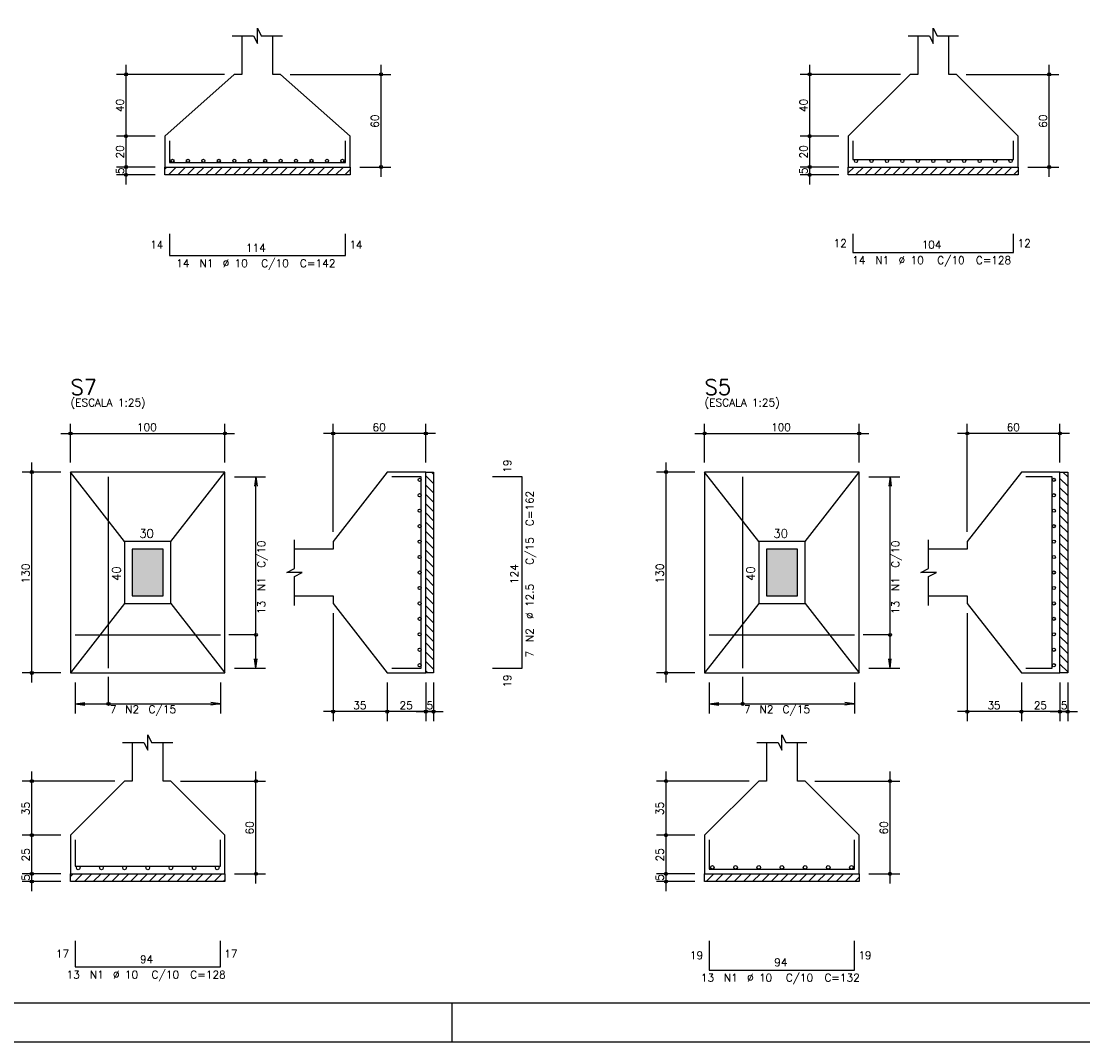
# Model space of a CAD drawing. Extents: x 0 to 84.1, y 0 to 59.4.
# Tile 3 of 6: x 35.9 to 63.4, y 0 to 26.4. Entities that reach past the tile are written whole.
import ezdxf

# ---------------------------------------------------------------- set-up
doc = ezdxf.new("R2010")
doc.units = 0
doc.header["$MEASUREMENT"] = 0
for name, color, linetype in [('1', 1, 'CONTINUOUS'), ('2', 2, 'CONTINUOUS'), ('3', 3, 'CONTINUOUS'), ('6', 6, 'CONTINUOUS'), ('7', 7, 'CONTINUOUS'), ('9', 9, 'CONTINUOUS')]:
    doc.layers.add(name, color=color, linetype=linetype)
doc.styles.get("Standard").update_dxf_attribs({"font": 'ROMANS.SHX'})

msp = doc.modelspace()

# ---------------------------------------------------------------- linework, layer by layer
at = {"layer": '1', "linetype": 'Continuous'}
for p, q in [((39.655, 22.586), (39.712, 22.642)), ((39.752, 22.442), (39.952, 22.642)), ((39.993, 22.442), (40.193, 22.642)), ((40.233, 22.442), (40.433, 22.642)), ((40.473, 22.442), (40.673, 22.642)), ((40.714, 22.442), (40.914, 22.642)), ((40.954, 22.442), (41.154, 22.642)), ((41.195, 22.442), (41.395, 22.642)), ((41.435, 22.442), (41.635, 22.642)), ((41.676, 22.442), (41.876, 22.642)), ((41.916, 22.442), (42.116, 22.642)), ((42.156, 22.442), (42.356, 22.642)), ((42.397, 22.442), (42.597, 22.642)), ((42.637, 22.442), (42.837, 22.642)), ((42.878, 22.442), (43.078, 22.642)), ((43.118, 22.442), (43.318, 22.642)), ((43.358, 22.442), (43.558, 22.642)), ((43.599, 22.442), (43.799, 22.642)), ((43.839, 22.442), (44.039, 22.642)), ((44.08, 22.442), (44.28, 22.642)), ((44.32, 22.442), (44.455, 22.577)), ((57.353, 22.492), (57.503, 22.642)), ((57.543, 22.442), (57.743, 22.642)), ((57.783, 22.442), (57.983, 22.642)), ((58.024, 22.442), (58.224, 22.642)), ((58.264, 22.442), (58.464, 22.642)), ((58.505, 22.442), (58.705, 22.642)), ((58.745, 22.442), (58.945, 22.642)), ((58.985, 22.442), (59.185, 22.642)), ((59.226, 22.442), (59.426, 22.642)), ((59.466, 22.442), (59.666, 22.642)), ((59.707, 22.442), (59.907, 22.642)), ((59.947, 22.442), (60.147, 22.642)), ((60.188, 22.442), (60.388, 22.642)), ((60.428, 22.442), (60.628, 22.642)), ((60.668, 22.442), (60.868, 22.642)), ((60.909, 22.442), (61.109, 22.642)), ((61.149, 22.442), (61.349, 22.642)), ((61.39, 22.442), (61.59, 22.642)), ((61.63, 22.442), (61.753, 22.565)), ((46.415, 14.651), (46.615, 14.451)), ((46.559, 14.747), (46.615, 14.691)), ((62.833, 14.581), (63.033, 14.381)), ((62.907, 14.747), (63.033, 14.622)), ((46.415, 14.41), (46.615, 14.21)), ((62.833, 14.341), (63.033, 14.141)), ((46.415, 14.17), (46.615, 13.97)), ((62.833, 14.1), (63.033, 13.9)), ((46.415, 13.929), (46.615, 13.729)), ((62.833, 13.86), (63.033, 13.66)), ((46.415, 13.689), (46.615, 13.489)), ((62.833, 13.62), (63.033, 13.42)), ((46.415, 13.448), (46.615, 13.248)), ((46.415, 13.208), (46.615, 13.008)), ((62.833, 13.379), (63.033, 13.179)), ((46.415, 12.968), (46.615, 12.768)), ((62.833, 13.139), (63.033, 12.939)), ((46.415, 12.727), (46.615, 12.527)), ((62.833, 12.898), (63.033, 12.698)), ((62.833, 12.658), (63.033, 12.458)), ((46.415, 12.487), (46.615, 12.287)), ((62.833, 12.418), (63.033, 12.218)), ((46.415, 12.246), (46.615, 12.046)), ((62.833, 12.177), (63.033, 11.977)), ((46.415, 12.006), (46.615, 11.806)), ((62.833, 11.937), (63.033, 11.737)), ((46.415, 11.766), (46.615, 11.566)), ((62.833, 11.696), (63.033, 11.496)), ((46.415, 11.525), (46.615, 11.325)), ((46.415, 11.285), (46.615, 11.085)), ((62.833, 11.456), (63.033, 11.256)), ((46.415, 11.044), (46.615, 10.844)), ((62.833, 11.215), (63.033, 11.015)), ((46.415, 10.804), (46.615, 10.604)), ((62.833, 10.975), (63.033, 10.775)), ((62.833, 10.735), (63.033, 10.535)), ((46.415, 10.563), (46.615, 10.363)), ((62.833, 10.494), (63.033, 10.294)), ((46.415, 10.323), (46.615, 10.123)), ((62.833, 10.254), (63.033, 10.054)), ((46.415, 10.083), (46.615, 9.883)), ((62.833, 10.013), (63.033, 9.813)), ((46.415, 9.842), (46.615, 9.642)), ((62.833, 9.773), (63.033, 9.573)), ((46.415, 9.602), (46.47, 9.547)), ((37.215, 4.278), (37.284, 4.347)), ((37.325, 4.147), (37.525, 4.347)), ((37.565, 4.147), (37.765, 4.347)), ((37.805, 4.147), (38.005, 4.347)), ((38.046, 4.147), (38.246, 4.347)), ((38.286, 4.147), (38.486, 4.347)), ((38.527, 4.147), (38.727, 4.347)), ((38.767, 4.147), (38.967, 4.347)), ((39.008, 4.147), (39.208, 4.347)), ((39.248, 4.147), (39.448, 4.347)), ((39.488, 4.147), (39.688, 4.347)), ((39.729, 4.147), (39.929, 4.347)), ((39.969, 4.147), (40.169, 4.347)), ((40.21, 4.147), (40.41, 4.347)), ((40.45, 4.147), (40.65, 4.347)), ((40.69, 4.147), (40.89, 4.347)), ((40.931, 4.147), (41.131, 4.347)), ((41.171, 4.147), (41.215, 4.191)), ((53.673, 4.147), (53.873, 4.347)), ((53.913, 4.147), (54.113, 4.347)), ((54.154, 4.147), (54.354, 4.347)), ((54.394, 4.147), (54.594, 4.347)), ((54.635, 4.147), (54.835, 4.347)), ((54.875, 4.147), (55.075, 4.347)), ((55.115, 4.147), (55.315, 4.347)), ((55.356, 4.147), (55.556, 4.347)), ((55.596, 4.147), (55.796, 4.347)), ((55.837, 4.147), (56.037, 4.347)), ((56.077, 4.147), (56.277, 4.347)), ((56.318, 4.147), (56.518, 4.347)), ((56.558, 4.147), (56.758, 4.347)), ((56.798, 4.147), (56.998, 4.347)), ((57.039, 4.147), (57.239, 4.347)), ((57.279, 4.147), (57.479, 4.347)), ((57.52, 4.147), (57.633, 4.26))]:
    msp.add_line(p, q, dxfattribs=at)
for points in [[(39.655, 22.642), (44.455, 22.642), (44.455, 22.442), (39.655, 22.442), (39.655, 22.642)], [(57.353, 22.642), (61.753, 22.642), (61.753, 22.442), (57.353, 22.442), (57.353, 22.642)], [(46.415, 9.547), (46.415, 14.747), (46.615, 14.747), (46.615, 9.547), (46.415, 9.547)], [(62.833, 9.547), (62.833, 14.747), (63.033, 14.747), (63.033, 9.547), (62.833, 9.547)], [(37.215, 4.347), (41.215, 4.347), (41.215, 4.147), (37.215, 4.147), (37.215, 4.347)], [(53.633, 4.347), (57.633, 4.347), (57.633, 4.147), (53.633, 4.147), (53.633, 4.347)]]:
    msp.add_lwpolyline(points, dxfattribs=at)
at = {"layer": '2', "linetype": 'Continuous'}
for p, q in [((38.655, 23.192), (38.655, 25.292)), ((45.255, 22.392), (45.255, 25.292)), ((56.353, 23.192), (56.353, 25.292)), ((62.553, 22.392), (62.553, 25.292)), ((41.205, 25.042), (38.405, 25.042)), ((41.455, 25.042), (41.455, 25.042)), ((42.655, 25.042), (42.655, 25.042)), ((42.905, 25.042), (45.505, 25.042)), ((58.703, 25.042), (56.103, 25.042)), ((58.953, 25.042), (58.953, 25.042)), ((60.153, 25.042), (60.153, 25.042)), ((60.403, 25.042), (62.803, 25.042)), ((38.655, 22.392), (38.655, 23.692)), ((56.353, 22.392), (56.353, 23.692)), ((39.405, 23.442), (38.405, 23.442)), ((39.405, 23.442), (38.405, 23.442)), ((39.655, 23.442), (39.655, 23.442)), ((39.655, 23.442), (39.655, 23.442)), ((57.103, 23.442), (56.103, 23.442)), ((57.103, 23.442), (56.103, 23.442)), ((57.353, 23.442), (57.353, 23.442)), ((57.353, 23.442), (57.353, 23.442)), ((38.655, 22.192), (38.655, 22.892)), ((56.353, 22.192), (56.353, 22.892)), ((39.405, 22.642), (38.405, 22.642)), ((39.405, 22.642), (38.405, 22.642)), ((39.655, 22.642), (39.655, 22.642)), ((39.655, 22.642), (39.655, 22.642)), ((44.455, 22.642), (44.455, 22.642)), ((44.705, 22.642), (45.505, 22.642)), ((57.103, 22.642), (56.103, 22.642)), ((57.103, 22.642), (56.103, 22.642)), ((57.353, 22.642), (57.353, 22.642)), ((57.353, 22.642), (57.353, 22.642)), ((61.753, 22.642), (61.753, 22.642)), ((62.003, 22.642), (62.803, 22.642)), ((39.405, 22.442), (38.405, 22.442)), ((39.655, 22.442), (39.655, 22.442)), ((57.103, 22.442), (56.103, 22.442)), ((57.353, 22.442), (57.353, 22.442)), ((37.215, 14.997), (37.215, 15.997)), ((41.215, 14.997), (41.215, 15.997)), ((44.015, 13.197), (44.015, 15.997)), ((46.415, 14.997), (46.415, 15.997)), ((53.633, 14.997), (53.633, 15.997)), ((57.633, 14.997), (57.633, 15.997)), ((60.433, 13.197), (60.433, 15.997)), ((62.833, 14.997), (62.833, 15.997)), ((36.965, 15.747), (41.465, 15.747)), ((46.665, 15.747), (43.765, 15.747)), ((53.383, 15.747), (57.883, 15.747)), ((63.083, 15.747), (60.183, 15.747)), ((36.215, 9.297), (36.215, 14.997)), ((52.633, 9.297), (52.633, 14.997)), ((36.965, 14.747), (35.965, 14.747)), ((37.215, 14.747), (37.215, 14.747)), ((37.215, 14.747), (37.215, 14.747)), ((41.215, 14.747), (41.215, 14.747)), ((41.215, 14.627), (41.215, 14.627)), ((41.465, 14.627), (42.265, 14.627)), ((42.015, 14.627), (41.983, 14.379)), ((42.015, 9.667), (42.015, 14.627)), ((42.015, 14.627), (42.048, 14.379)), ((46.415, 14.747), (46.415, 14.747)), ((53.383, 14.747), (52.383, 14.747)), ((53.633, 14.747), (53.633, 14.747)), ((53.633, 14.747), (53.633, 14.747)), ((57.633, 14.747), (57.633, 14.747)), ((57.633, 14.627), (57.633, 14.627)), ((57.883, 14.627), (58.683, 14.627)), ((58.433, 14.627), (58.4, 14.379)), ((58.433, 9.667), (58.433, 14.627)), ((58.433, 14.627), (58.465, 14.379)), ((62.833, 14.747), (62.833, 14.747)), ((44.015, 12.947), (44.015, 12.947)), ((60.433, 12.947), (60.433, 12.947)), ((44.015, 11.347), (44.015, 11.347)), ((60.433, 11.347), (60.433, 11.347)), ((44.015, 11.097), (44.015, 8.297)), ((60.433, 11.097), (60.433, 8.297)), ((42.015, 9.667), (41.983, 9.915)), ((42.015, 9.667), (42.048, 9.915)), ((58.433, 9.667), (58.4, 9.915)), ((58.433, 9.667), (58.465, 9.915)), ((41.215, 9.667), (41.215, 9.667)), ((41.465, 9.667), (42.265, 9.667)), ((57.633, 9.667), (57.633, 9.667)), ((57.883, 9.667), (58.683, 9.667)), ((36.965, 9.547), (35.965, 9.547)), ((37.215, 9.547), (37.215, 9.547)), ((37.335, 9.547), (37.335, 9.547)), ((41.095, 9.547), (41.095, 9.547)), ((45.415, 9.547), (45.415, 9.547)), ((45.415, 9.547), (45.415, 9.547)), ((46.415, 9.547), (46.415, 9.547)), ((46.415, 9.547), (46.415, 9.547)), ((46.615, 9.547), (46.615, 9.547)), ((53.383, 9.547), (52.383, 9.547)), ((53.633, 9.547), (53.633, 9.547)), ((53.753, 9.547), (53.753, 9.547)), ((57.513, 9.547), (57.513, 9.547)), ((61.833, 9.547), (61.833, 9.547)), ((61.833, 9.547), (61.833, 9.547)), ((62.833, 9.547), (62.833, 9.547)), ((62.833, 9.547), (62.833, 9.547)), ((63.033, 9.547), (63.033, 9.547)), ((37.335, 9.297), (37.335, 8.497)), ((41.095, 9.297), (41.095, 8.497)), ((45.415, 9.297), (45.415, 8.297)), ((45.415, 9.297), (45.415, 8.297)), ((46.415, 9.297), (46.415, 8.297)), ((46.415, 9.297), (46.415, 8.297)), ((46.615, 9.297), (46.615, 8.297)), ((53.753, 9.297), (53.753, 8.497)), ((57.513, 9.297), (57.513, 8.497)), ((61.833, 9.297), (61.833, 8.297)), ((61.833, 9.297), (61.833, 8.297)), ((62.833, 9.297), (62.833, 8.297)), ((62.833, 9.297), (62.833, 8.297)), ((63.033, 9.297), (63.033, 8.297)), ((37.335, 8.747), (37.583, 8.78)), ((37.335, 8.747), (41.095, 8.747)), ((37.335, 8.747), (37.583, 8.715)), ((41.095, 8.747), (40.847, 8.78)), ((41.095, 8.747), (40.847, 8.715)), ((45.665, 8.547), (43.765, 8.547)), ((46.665, 8.547), (45.165, 8.547)), ((46.165, 8.547), (46.865, 8.547)), ((53.753, 8.747), (54.001, 8.78)), ((53.753, 8.747), (57.513, 8.747)), ((53.753, 8.747), (54.001, 8.715)), ((57.513, 8.747), (57.265, 8.78)), ((57.513, 8.747), (57.265, 8.715)), ((62.083, 8.547), (60.183, 8.547)), ((63.083, 8.547), (61.583, 8.547)), ((62.583, 8.547), (63.283, 8.547)), ((36.215, 5.097), (36.215, 6.997)), ((42.015, 4.097), (42.015, 6.997)), ((52.633, 5.097), (52.633, 6.997)), ((58.433, 4.097), (58.433, 6.997)), ((38.365, 6.747), (35.965, 6.747)), ((38.615, 6.747), (38.615, 6.747)), ((39.815, 6.747), (39.815, 6.747)), ((40.065, 6.747), (42.265, 6.747)), ((54.783, 6.747), (52.383, 6.747)), ((55.033, 6.747), (55.033, 6.747)), ((56.233, 6.747), (56.233, 6.747)), ((56.483, 6.747), (58.683, 6.747)), ((36.215, 4.097), (36.215, 5.597)), ((52.633, 4.097), (52.633, 5.597)), ((36.965, 5.347), (35.965, 5.347)), ((36.965, 5.347), (35.965, 5.347)), ((37.215, 5.347), (37.215, 5.347)), ((37.215, 5.347), (37.215, 5.347)), ((53.383, 5.347), (52.383, 5.347)), ((53.383, 5.347), (52.383, 5.347)), ((53.633, 5.347), (53.633, 5.347)), ((53.633, 5.347), (53.633, 5.347)), ((36.215, 3.897), (36.215, 4.597)), ((52.633, 3.897), (52.633, 4.597)), ((36.965, 4.347), (35.965, 4.347)), ((36.965, 4.347), (35.965, 4.347)), ((36.965, 4.147), (35.965, 4.147)), ((37.215, 4.347), (37.215, 4.347)), ((37.215, 4.347), (37.215, 4.347)), ((37.215, 4.147), (37.215, 4.147)), ((41.215, 4.347), (41.215, 4.347)), ((41.465, 4.347), (42.265, 4.347)), ((53.383, 4.347), (52.383, 4.347)), ((53.383, 4.347), (52.383, 4.347)), ((53.383, 4.147), (52.383, 4.147)), ((53.633, 4.347), (53.633, 4.347)), ((53.633, 4.347), (53.633, 4.347)), ((53.633, 4.147), (53.633, 4.147)), ((57.633, 4.347), (57.633, 4.347)), ((57.883, 4.347), (58.683, 4.347)), ((47.1, 0), (47.1, 1)), ((0, 0), (84.1, 0))]:
    msp.add_line(p, q, dxfattribs=at)
for points in [[(83.1, 1), (2.5, 1), (2.5, 58.4), (83.1, 58.4), (83.1, 1)], [(41.405, 26.042), (41.955, 26.042), (42.055, 25.842), (42.055, 26.242), (42.155, 26.042), (42.705, 26.042)], [(58.903, 26.042), (59.453, 26.042), (59.553, 25.842), (59.553, 26.242), (59.653, 26.042), (60.203, 26.042)], [(41.655, 26.042), (41.655, 25.042), (41.455, 25.042), (39.655, 23.442), (39.655, 22.642), (44.455, 22.642), (44.455, 23.442), (42.655, 25.042), (42.455, 25.042), (42.455, 26.042)], [(59.153, 26.042), (59.153, 25.042), (58.953, 25.042), (57.353, 23.442), (57.353, 22.642), (61.753, 22.642), (61.753, 23.442), (60.153, 25.042), (59.953, 25.042), (59.953, 26.042)], [(37.215, 9.547), (41.215, 9.547), (41.215, 14.747), (37.215, 14.747), (37.215, 9.547)], [(38.615, 12.947), (37.215, 14.747)], [(39.815, 12.947), (41.215, 14.747)], [(43.015, 11.547), (44.015, 11.547), (44.015, 11.347), (45.415, 9.547), (46.415, 9.547), (46.415, 14.747), (45.415, 14.747), (44.015, 12.947), (44.015, 12.747), (43.015, 12.747)], [(53.633, 9.547), (57.633, 9.547), (57.633, 14.747), (53.633, 14.747), (53.633, 9.547)], [(55.033, 12.947), (53.633, 14.747)], [(56.233, 12.947), (57.633, 14.747)], [(59.433, 11.547), (60.433, 11.547), (60.433, 11.347), (61.833, 9.547), (62.833, 9.547), (62.833, 14.747), (61.833, 14.747), (60.433, 12.947), (60.433, 12.747), (59.433, 12.747)], [(38.615, 11.347), (39.815, 11.347), (39.815, 12.947), (38.615, 12.947), (38.615, 11.347)], [(43.015, 11.297), (43.015, 12.047), (43.215, 12.147), (42.815, 12.147), (43.015, 12.247), (43.015, 12.997)], [(55.033, 11.347), (56.233, 11.347), (56.233, 12.947), (55.033, 12.947), (55.033, 11.347)], [(59.433, 11.297), (59.433, 12.047), (59.633, 12.147), (59.233, 12.147), (59.433, 12.247), (59.433, 12.997)], [(38.815, 11.547), (39.615, 11.547), (39.615, 12.747), (38.815, 12.747), (38.815, 11.547)], [(55.233, 11.547), (56.033, 11.547), (56.033, 12.747), (55.233, 12.747), (55.233, 11.547)], [(38.615, 11.347), (37.215, 9.547)], [(39.815, 11.347), (41.215, 9.547)], [(55.033, 11.347), (53.633, 9.547)], [(56.233, 11.347), (57.633, 9.547)], [(42.015, 10.532), (41.315, 10.532)], [(58.433, 10.532), (57.733, 10.532)], [(38.2, 8.747), (38.2, 9.447)], [(54.618, 8.747), (54.618, 9.447)], [(38.815, 7.747), (38.815, 6.747), (38.615, 6.747), (37.215, 5.347), (37.215, 4.347), (41.215, 4.347), (41.215, 5.347), (39.815, 6.747), (39.615, 6.747), (39.615, 7.747)], [(38.565, 7.747), (39.115, 7.747), (39.215, 7.547), (39.215, 7.947), (39.315, 7.747), (39.865, 7.747)], [(55.233, 7.747), (55.233, 6.747), (55.033, 6.747), (53.633, 5.347), (53.633, 4.347), (57.633, 4.347), (57.633, 5.347), (56.233, 6.747), (56.033, 6.747), (56.033, 7.747)], [(54.983, 7.747), (55.533, 7.747), (55.633, 7.547), (55.633, 7.947), (55.733, 7.747), (56.283, 7.747)]]:
    msp.add_lwpolyline(points, dxfattribs=at)
for centre, radius in [((38.655, 25.042), 0.04), ((38.655, 25.042), 0.02), ((45.255, 25.042), 0.04), ((45.255, 25.042), 0.02), ((56.353, 25.042), 0.04), ((56.353, 25.042), 0.02), ((62.553, 25.042), 0.04), ((62.553, 25.042), 0.02), ((38.655, 23.442), 0.04), ((38.655, 23.442), 0.04), ((38.655, 23.442), 0.02), ((38.655, 23.442), 0.02), ((56.353, 23.442), 0.04), ((56.353, 23.442), 0.04), ((56.353, 23.442), 0.02), ((56.353, 23.442), 0.02), ((38.655, 22.642), 0.04), ((38.655, 22.642), 0.04), ((38.655, 22.642), 0.02), ((38.655, 22.642), 0.02), ((45.255, 22.642), 0.04), ((45.255, 22.642), 0.02), ((56.353, 22.642), 0.04), ((56.353, 22.642), 0.04), ((56.353, 22.642), 0.02), ((56.353, 22.642), 0.02), ((62.553, 22.642), 0.04), ((62.553, 22.642), 0.02), ((38.655, 22.442), 0.04), ((38.655, 22.442), 0.02), ((56.353, 22.442), 0.04), ((56.353, 22.442), 0.02), ((37.215, 15.747), 0.04), ((37.215, 15.747), 0.02), ((41.215, 15.747), 0.04), ((41.215, 15.747), 0.02), ((44.015, 15.747), 0.04), ((44.015, 15.747), 0.02), ((46.415, 15.747), 0.04), ((46.415, 15.747), 0.02), ((53.633, 15.747), 0.04), ((53.633, 15.747), 0.02), ((57.633, 15.747), 0.04), ((57.633, 15.747), 0.02), ((60.433, 15.747), 0.04), ((60.433, 15.747), 0.02), ((62.833, 15.747), 0.04), ((62.833, 15.747), 0.02), ((36.215, 14.747), 0.04), ((36.215, 14.747), 0.02), ((52.633, 14.747), 0.04), ((52.633, 14.747), 0.02), ((42.015, 10.532), 0.04), ((58.433, 10.532), 0.04), ((36.215, 9.547), 0.04), ((36.215, 9.547), 0.02), ((52.633, 9.547), 0.04), ((52.633, 9.547), 0.02), ((38.2, 8.747), 0.04), ((44.015, 8.547), 0.04), ((44.015, 8.547), 0.02), ((45.415, 8.547), 0.04), ((45.415, 8.547), 0.04), ((45.415, 8.547), 0.02), ((45.415, 8.547), 0.02), ((46.415, 8.547), 0.04), ((46.415, 8.547), 0.04), ((46.415, 8.547), 0.02), ((46.415, 8.547), 0.02), ((46.615, 8.547), 0.04), ((46.615, 8.547), 0.02), ((54.618, 8.747), 0.04), ((60.433, 8.547), 0.04), ((60.433, 8.547), 0.02), ((61.833, 8.547), 0.04), ((61.833, 8.547), 0.04), ((61.833, 8.547), 0.02), ((61.833, 8.547), 0.02), ((62.833, 8.547), 0.04), ((62.833, 8.547), 0.04), ((62.833, 8.547), 0.02), ((62.833, 8.547), 0.02), ((63.033, 8.547), 0.04), ((63.033, 8.547), 0.02), ((36.215, 6.747), 0.04), ((36.215, 6.747), 0.02), ((42.015, 6.747), 0.04), ((42.015, 6.747), 0.02), ((52.633, 6.747), 0.04), ((52.633, 6.747), 0.02), ((58.433, 6.747), 0.04), ((58.433, 6.747), 0.02), ((36.215, 5.347), 0.04), ((36.215, 5.347), 0.04), ((36.215, 5.347), 0.02), ((36.215, 5.347), 0.02), ((52.633, 5.347), 0.04), ((52.633, 5.347), 0.04), ((52.633, 5.347), 0.02), ((52.633, 5.347), 0.02), ((36.215, 4.347), 0.04), ((36.215, 4.347), 0.04), ((36.215, 4.147), 0.04), ((36.215, 4.347), 0.02), ((36.215, 4.347), 0.02), ((36.215, 4.147), 0.02), ((42.015, 4.347), 0.04), ((42.015, 4.347), 0.02), ((52.633, 4.347), 0.04), ((52.633, 4.347), 0.04), ((52.633, 4.147), 0.04), ((52.633, 4.347), 0.02), ((52.633, 4.347), 0.02), ((52.633, 4.147), 0.02), ((58.433, 4.347), 0.04), ((58.433, 4.347), 0.02)]:
    msp.add_circle(centre, radius, dxfattribs=at)
at = {"layer": '3', "linetype": 'Continuous'}
for centre, radius in [((39.855, 22.804), 0.0413), ((40.255, 22.804), 0.0413), ((40.655, 22.804), 0.0413), ((41.055, 22.804), 0.0413), ((41.455, 22.804), 0.0413), ((41.855, 22.804), 0.0413), ((42.255, 22.804), 0.0413), ((42.655, 22.804), 0.0413), ((43.055, 22.804), 0.0413), ((43.455, 22.804), 0.0413), ((43.855, 22.804), 0.0413), ((44.255, 22.804), 0.0413), ((57.553, 22.801), 0.0413), ((57.953, 22.801), 0.0413), ((58.353, 22.801), 0.0413), ((58.753, 22.801), 0.0413), ((59.153, 22.801), 0.0413), ((59.553, 22.801), 0.0413), ((59.953, 22.801), 0.0413), ((60.353, 22.801), 0.0413), ((60.753, 22.801), 0.0413), ((61.153, 22.801), 0.0413), ((61.553, 22.801), 0.0413), ((46.254, 14.547), 0.0413), ((62.674, 14.547), 0.0413), ((46.254, 14.147), 0.0413), ((62.674, 14.147), 0.0413), ((46.254, 13.747), 0.0413), ((62.674, 13.747), 0.0413), ((46.254, 13.347), 0.0413), ((62.674, 13.347), 0.0413), ((46.254, 12.947), 0.0413), ((62.674, 12.947), 0.0413), ((46.254, 12.547), 0.0413), ((62.674, 12.547), 0.0413), ((46.254, 12.147), 0.0413), ((62.674, 12.147), 0.0413), ((46.254, 11.747), 0.0413), ((62.674, 11.747), 0.0413), ((46.254, 11.347), 0.0413), ((62.674, 11.347), 0.0413), ((46.254, 10.947), 0.0413), ((62.674, 10.947), 0.0413), ((46.254, 10.547), 0.0413), ((62.674, 10.547), 0.0413), ((46.254, 10.147), 0.0413), ((62.674, 10.147), 0.0413), ((46.254, 9.747), 0.0413), ((62.674, 9.747), 0.0413), ((37.415, 4.5), 0.0474), ((38.015, 4.5), 0.0474), ((38.615, 4.5), 0.0474), ((39.215, 4.5), 0.0474), ((39.815, 4.5), 0.0474), ((40.415, 4.5), 0.0474), ((41.015, 4.5), 0.0474), ((53.833, 4.515), 0.0474), ((54.433, 4.515), 0.0474), ((55.033, 4.515), 0.0474), ((55.633, 4.515), 0.0474), ((56.233, 4.515), 0.0474), ((56.833, 4.515), 0.0474), ((57.433, 4.515), 0.0474)]:
    msp.add_circle(centre, radius, dxfattribs=at)
at = {"layer": '6', "linetype": 'Continuous'}
for p, q in [((39.775, 23.322), (39.775, 22.762)), ((44.335, 22.762), (44.335, 23.322)), ((57.473, 23.322), (57.473, 22.842)), ((61.633, 22.842), (61.633, 23.322)), ((57.473, 22.842), (61.633, 22.842)), ((39.775, 22.762), (44.335, 22.762)), ((39.775, 20.912), (39.775, 20.352)), ((44.335, 20.352), (44.335, 20.912)), ((57.473, 20.912), (57.473, 20.432)), ((61.633, 20.432), (61.633, 20.912)), ((39.775, 20.352), (44.335, 20.352)), ((57.473, 20.432), (61.633, 20.432)), ((38.2, 9.667), (38.2, 14.627)), ((46.295, 14.627), (45.535, 14.627)), ((46.295, 9.667), (46.295, 14.627)), ((48.905, 14.627), (48.145, 14.627)), ((48.905, 9.667), (48.905, 14.627)), ((54.618, 9.667), (54.618, 14.627)), ((62.633, 14.627), (61.953, 14.627)), ((62.633, 9.667), (62.633, 14.627)), ((37.335, 10.532), (41.095, 10.532)), ((53.753, 10.532), (57.513, 10.532)), ((45.535, 9.667), (46.295, 9.667)), ((48.145, 9.667), (48.905, 9.667)), ((61.953, 9.667), (62.633, 9.667)), ((37.335, 5.227), (37.335, 4.547)), ((41.095, 4.547), (41.095, 5.227)), ((53.753, 5.227), (53.753, 4.467)), ((57.513, 4.467), (57.513, 5.227)), ((37.335, 4.547), (41.095, 4.547)), ((53.753, 4.467), (57.513, 4.467)), ((37.335, 2.617), (37.335, 1.937)), ((41.095, 1.937), (41.095, 2.617)), ((53.753, 2.617), (53.753, 1.857)), ((57.513, 1.857), (57.513, 2.617)), ((37.335, 1.937), (41.095, 1.937)), ((53.753, 1.857), (57.513, 1.857))]:
    msp.add_line(p, q, dxfattribs=at)
at = {"layer": '9', "linetype": 'Continuous'}
for points in [[(38.815, 11.547), (39.615, 11.547), (39.615, 12.747)], [(38.815, 11.547), (39.615, 12.747), (38.815, 12.747)], [(38.815, 11.547), (38.815, 12.747), (38.815, 11.547)], [(55.233, 11.547), (56.033, 11.547), (56.033, 12.747)], [(55.233, 11.547), (56.033, 12.747), (55.233, 12.747)], [(55.233, 11.547), (55.233, 12.747), (55.233, 11.547)]]:
    msp.add_solid(points, dxfattribs=at)

# ---------------------------------------------------------------- texts
at = {"layer": '2', "linetype": 'Continuous'}
for s, height, p in [('40', 0.2, (38.595, 24.062)), ('40', 0.2, (56.293, 24.062)), ('60', 0.2, (45.195, 23.662)), ('60', 0.2, (62.493, 23.662)), ('20', 0.2, (38.595, 22.862)), ('20', 0.2, (56.293, 22.862)), ('5', 0.2, (38.595, 22.462)), ('5', 0.2, (56.293, 22.462)), ('19', 0.2, (48.625, 14.727)), ('C=162', 0.2, (49.205, 13.347)), ('C/10', 0.2, (42.255, 12.267)), ('C/15', 0.2, (49.205, 12.347)), ('C/10', 0.2, (58.673, 12.267)), ('130', 0.2, (36.155, 11.867)), ('40', 0.22, (38.515, 11.927)), ('124', 0.2, (48.805, 11.847)), ('130', 0.2, (52.573, 11.867)), ('40', 0.22, (54.933, 11.927)), ('N1', 0.2, (42.255, 11.667)), ('N1', 0.2, (58.673, 11.667)), ('%%c 12.5', 0.2, (49.205, 10.947)), ('13', 0.2, (42.255, 11.067)), ('13', 0.2, (58.673, 11.067)), ('N2', 0.2, (49.205, 10.347)), ('7', 0.2, (49.205, 9.947)), ('19', 0.2, (48.625, 9.167)), ('35', 0.2, (36.155, 5.867)), ('35', 0.2, (52.573, 5.867)), ('60', 0.2, (41.955, 5.367)), ('60', 0.2, (58.373, 5.367)), ('25', 0.2, (36.155, 4.667)), ('25', 0.2, (52.573, 4.667)), ('5', 0.2, (36.155, 4.167)), ('5', 0.2, (52.573, 4.167))]:
    msp.add_text(s, height=height, rotation=90, dxfattribs=at).set_placement(p)
for s, height, p in [('14', 0.2, (39.275, 20.532)), ('114', 0.2, (41.755, 20.452)), ('14', 0.2, (44.435, 20.532)), ('12', 0.2, (56.973, 20.572)), ('104', 0.2, (59.253, 20.532)), ('12', 0.2, (61.733, 20.572)), ('%%c 10', 0.2, (58.653, 20.132)), ('C/10', 0.2, (59.653, 20.132)), ('14', 0.2, (39.955, 20.052)), ('N1', 0.2, (40.555, 20.052)), ('%%c 10', 0.2, (41.155, 20.052)), ('C/10', 0.2, (42.155, 20.052)), ('C=142', 0.2, (43.155, 20.052)), ('14', 0.2, (57.453, 20.132)), ('N1', 0.2, (58.053, 20.132)), ('C=128', 0.2, (60.653, 20.132)), ('(ESCALA 1:25)', 0.2, (37.215, 16.447)), ('(ESCALA 1:25)', 0.2, (53.633, 16.447)), ('100', 0.2, (38.935, 15.807)), ('60', 0.2, (45.035, 15.807)), ('100', 0.2, (55.353, 15.807)), ('60', 0.2, (61.453, 15.807)), ('30', 0.22, (38.995, 13.047)), ('30', 0.22, (55.413, 13.047)), ('35', 0.2, (44.535, 8.607)), ('25', 0.2, (45.735, 8.607)), ('5', 0.2, (46.435, 8.607)), ('35', 0.2, (60.953, 8.607)), ('25', 0.2, (62.153, 8.607)), ('5', 0.2, (62.853, 8.607)), ('7', 0.2, (38.235, 8.507)), ('N2', 0.2, (38.635, 8.507)), ('C/15', 0.2, (39.235, 8.507)), ('7', 0.2, (54.653, 8.507)), ('N2', 0.2, (55.053, 8.507)), ('C/15', 0.2, (55.653, 8.507)), ('17', 0.2, (36.835, 2.177)), ('94', 0.2, (39.015, 2.037)), ('17', 0.2, (41.195, 2.177)), ('19', 0.2, (53.253, 2.137)), ('19', 0.2, (57.613, 2.137)), ('94', 0.2, (55.433, 1.957)), ('13', 0.2, (37.115, 1.637)), ('N1', 0.2, (37.715, 1.637)), ('%%c 10', 0.2, (38.315, 1.637)), ('C/10', 0.2, (39.315, 1.637)), ('C=128', 0.2, (40.315, 1.637)), ('13', 0.2, (53.533, 1.557)), ('N1', 0.2, (54.133, 1.557)), ('%%c 10', 0.2, (54.733, 1.557)), ('C/10', 0.2, (55.733, 1.557)), ('C=132', 0.2, (56.733, 1.557))]:
    msp.add_text(s, height=height, dxfattribs=at).set_placement(p)
at = {"layer": '7', "linetype": 'Continuous'}
for s, p in [('S7', (37.215, 16.747)), ('S5', (53.633, 16.747))]:
    msp.add_text(s, height=0.4, dxfattribs=at).set_placement(p)

doc.saveas('drawing.dxf')
